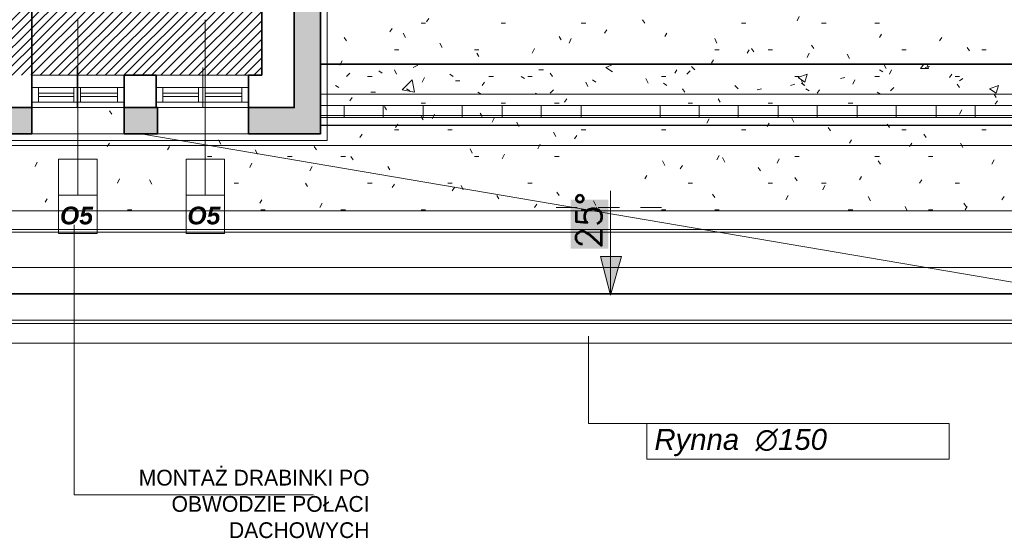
# Model space of a CAD drawing. Header units: millimetres. Extents: x -740 to 33545, y -26688 to 22494.
# Tile 52 of 256: x 9803 to 10553, y 5867 to 6262. Entities that reach past the tile are written whole.
import ezdxf
from ezdxf.lldxf.tags import DXFTag

# ---------------------------------------------------------------- set-up
doc = ezdxf.new("R2010")
doc.units = ezdxf.units.MM
doc.header["$MEASUREMENT"] = 0
for name, color, linetype, lineweight in [('A_istniejące ściany', 252, 'Continuous', 35), ('A_izolacja', 252, 'Continuous', 9), ('A_l.przerywana', 252, 'ICAD_ISO03W100', 9), ('A_l.widokowa', 252, 'Continuous', 18), ('A_okna wymieniane', 252, 'Continuous', 15), ('A_opisy', 252, 'Continuous', 15), ('A_wymiarowanie', 252, 'Continuous', 9), ('l.przerywana', 252, 'ICAD_ISO03W100', 5), ('l.widokowa', 252, 'Continuous', 15), ('linia opisowa', 252, 'Continuous', 9), ('Nowe_820-G Rysunki Obrazki_Nr_pióra__1', 252, 'Continuous', 13), ('Nowe_820-G Rysunki Obrazki_Nr_pióra__101', 252, 'Continuous', 5), ('Nowe_820-G Rysunki Obrazki_Nr_pióra__19', 252, 'Continuous', 0), ('Nowe_820-G Rysunki Obrazki_Nr_pióra__22', 252, 'Continuous', 25), ('Nowe_820-G Rysunki Obrazki_Nr_pióra__23', 252, 'Continuous', 15), ('wymiarowanie', 252, 'Continuous', 9)]:
    doc.layers.add(name, color=color, linetype=linetype, lineweight=lineweight)
doc.layers.add('UWAGI_podłoga na legarachdo rozbiórki', color=252, linetype='Continuous', lineweight=13, plot=False)
doc.styles.add('Arial$001H0', font='SIMPLEX')
doc.styles.add('ARIALL', font='GOTHIC.TTF', dxfattribs={"height": 40})
doc.styles.add('styl1', font='arial.ttf', dxfattribs={"height": 15})
tags = doc.linetypes.add('ICAD_ISO03W100', pattern=[30, 12, -18]).pattern_tags.tags
tags[6:7] = [DXFTag(74, 4), DXFTag(75, 0), DXFTag(340, '0'), DXFTag(46, 1.0), DXFTag(50, 0.0), DXFTag(44, 0.0), DXFTag(45, 0.0)]
tags[4:5] = [DXFTag(74, 4), DXFTag(75, 0), DXFTag(340, '0'), DXFTag(46, 1.0), DXFTag(50, 0.0), DXFTag(44, 0.0), DXFTag(45, 0.0)]

msp = doc.modelspace()

# ---------------------------------------------------------------- hatches: boundary and pattern name
at = {"layer": 'A_izolacja'}
h = msp.add_hatch(dxfattribs=at)
h.set_pattern_fill('OCTAGON', color=256, scale=5, style=0)
h.set_pattern_definition([(315, (0, 1.45), (5.0000015, -1e-15), [2.05061, -5.02046]), (0, (1.45, 0), (5, 5), [2.1, -2.9]), (45, (3.55, 0), (6e-16, 5.0000015), [2.05061, -5.02046]), (135, (5, 3.55), (-5.0000015, 6e-16), [2.05061, -5.02046]), (225, (1.45, 5), (-1e-15, -5.0000015), [2.05061, -5.02046]), (270, (0, 3.55), (5, -5), [2.1, -2.9])])
h.paths.add_polyline_path([(9977.65, 6175.2), (10032.36, 6175.2), (10032.36, 6325.58), (10012.36, 6325.58), (10012.36, 6195.2), (9977.65, 6195.2)])
h.paths.add_polyline_path([(9662.16, 6198.58), (9662.16, 6175.2), (9717.72, 6175.2), (9717.72, 6195.2), (9699.94, 6195.2), (9682.16, 6195.2), (9682.16, 6268.86), (9662.16, 6286.72)])
h.paths.add_polyline_path([(9787.15, 6175.2), (9812.55, 6175.2), (9812.55, 6195.2), (9787.15, 6195.2)])
h.paths.add_polyline_path([(9882.82, 6175.2), (9908.22, 6175.2), (9908.22, 6195.2), (9882.82, 6195.2)])
at = {"layer": 'l.widokowa'}
for points in [[(10222.62, 6124.97), (10222.62, 6087.78), (10251.36, 6087.78), (10251.36, 6124.97)], [(10253.05, 6052.28), (10261.5, 6081.86), (10245.44, 6081.86)]]:
    msp.add_hatch(color=256, dxfattribs=at).paths.add_polyline_path(points)
at = {"layer": 'UWAGI_podłoga na legarachdo rozbiórki'}
h = msp.add_hatch(dxfattribs=at)
h.set_pattern_fill('ANSI31', color=256, scale=40, style=0)
h.paths.add_polyline_path([(9421.39, 6795.48), (10177.46, 6795.48), (10177.46, 6350.14), (9421.39, 6350.14)])
h.paths.add_polyline_path([(10202.86, 6950.42), (9615.84, 6950.42), (9615.84, 6795.48), (10202.86, 6795.48)])
h.paths.add_polyline_path([(9628.82, 6350.14), (9707.56, 6279.86), (9707.56, 6219.75), (9987.81, 6219.75), (9987.81, 6350.14), (9887.65, 6350.14)])
h.paths.add_polyline_path([(9615.27, 7055.41), (9685.55, 7055.41), (9685.55, 6950.42), (9615.27, 6950.42)])

# ---------------------------------------------------------------- linework, layer by layer
at = {"layer": 'A_istniejące ściany'}
for points in [[(9812.55, 6703.2), (9812.55, 6241.76)], [(9812.55, 6219.75), (9812.55, 6241.76)], [(9812.55, 6195.2), (9812.55, 6219.75)]]:
    msp.add_lwpolyline(points, dxfattribs=at)
at = {"layer": 'A_istniejące ściany', "linetype": 'Continuous'}
for points in [[(9987.81, 6350.14), (9987.81, 6241.76)], [(9987.81, 6219.75), (9987.81, 6241.76)], [(9907.37, 6219.75), (9882.82, 6219.75)], [(9882.82, 6219.75), (9882.82, 6195.2)], [(9882.82, 6195.2), (9882.82, 6219.75)], [(9882.82, 6195.2), (9882.82, 6219.75)], [(9907.37, 6219.75), (9907.37, 6195.2)], [(9907.37, 6195.2), (9907.37, 6219.75)], [(9907.37, 6195.2), (9907.37, 6219.75)], [(9987.81, 6219.75), (9977.65, 6219.75)], [(9977.65, 6195.2), (9977.65, 6219.75)], [(9882.82, 6210.44), (9882.82, 6199.43)], [(9882.82, 6210.44), (9882.82, 6199.43)], [(9907.37, 6199.43), (9907.37, 6210.44)], [(9907.37, 6210.44), (9907.37, 6199.43)], [(9882.82, 6196.89), (9882.82, 6195.2)], [(9907.37, 6195.2), (9882.82, 6195.2)], [(9907.37, 6196.89), (9907.37, 6195.2)]]:
    msp.add_lwpolyline(points, dxfattribs=at)
at = {"layer": 'A_izolacja', "lineweight": 35}
for p, q in [((10032.36, 6228.22), (10746.74, 6228.22)), ((9977.65, 6195.2), (9977.65, 6175.2))]:
    msp.add_line(p, q, dxfattribs=at)
for points in [[(9977.65, 6195.2), (10012.36, 6195.2), (10012.36, 6325.58)], [(9977.65, 6175.2), (10032.36, 6175.2), (10032.36, 6325.58)]]:
    msp.add_lwpolyline(points, dxfattribs=at)
for points in [[(9787.15, 6195.2), (9812.55, 6195.2), (9812.55, 6175.2), (9787.15, 6175.2)], [(9882.82, 6195.2), (9908.22, 6195.2), (9908.22, 6175.2), (9882.82, 6175.2)]]:
    msp.add_lwpolyline(points, close=True, dxfattribs=at)
at = {"layer": 'A_l.przerywana', "lineweight": 35}
msp.add_lwpolyline([(8847.19, 7722.4), (8847.19, 6053.28), (11882.33, 6053.28), (11882.33, 7728.19), (11086.25, 7728.19), (11086.25, 7188.02), (9643.26, 7188.02), (9643.26, 7722.4)], close=True, dxfattribs=at)
at = {"layer": 'A_l.przerywana', "ltscale": 0.5}
msp.add_lwpolyline([(9657.16, 6170.2), (10037.36, 6170.2), (10037.36, 6451.25), (9657.16, 6451.25)], close=True, dxfattribs=at)
at = {"layer": 'A_l.przerywana', "linetype": 'ICAD_ISO03W100', "lineweight": 13}
for points in [[(8910.37, 6116.46), (11819.15, 6116.46)], [(8867.19, 6073.28), (11819.15, 6073.28)]]:
    msp.add_lwpolyline(points, dxfattribs=at)
at = {"layer": 'A_l.widokowa'}
msp.add_line((9717.72, 6175.2), (9977.65, 6175.2), dxfattribs=at)
for points in [[(8809.69, 7759.9), (8809.69, 6015.78), (11919.83, 6015.78), (11919.83, 7765.69), (11048.75, 7765.69), (11048.75, 7225.52), (9680.76, 7225.52), (9680.76, 7759.9)], [(8824.69, 7744.9), (8824.69, 6030.78), (11904.83, 6030.78), (11904.83, 7750.69), (11063.75, 7750.69), (11063.75, 7210.52), (9665.76, 7210.52), (9665.76, 7744.9)], [(8827.19, 7742.4), (8827.19, 6033.28), (11902.33, 6033.28), (11902.33, 7748.19), (11066.25, 7748.19), (11066.25, 7208.02), (9663.26, 7208.02), (9663.26, 7742.4)], [(8894.25, 7675.33), (8894.25, 6100.34), (11835.26, 6100.34), (11835.26, 7681.13), (11133.32, 7681.13), (11133.32, 7140.95), (9596.19, 7140.95), (9596.19, 7675.33)], [(8896.25, 7673.33), (8896.25, 6102.34), (11833.26, 6102.34), (11833.26, 7679.13), (11135.32, 7679.13), (11135.32, 7138.95), (9594.19, 7138.95), (9594.19, 7673.33)]]:
    msp.add_lwpolyline(points, close=True, dxfattribs=at)
at = {"layer": 'A_okna wymieniane', "linetype": 'Continuous'}
for points in [[(9812.55, 6210.44), (9817.63, 6210.44)], [(9812.55, 6199.43), (9812.55, 6210.44)], [(9812.55, 6210.44), (9812.55, 6199.43)], [(9812.55, 6210.44), (9882.82, 6210.44)], [(9817.63, 6210.44), (9817.63, 6199.43)], [(9817.63, 6210.44), (9817.63, 6199.43)], [(9844.72, 6210.44), (9817.63, 6210.44)], [(9817.63, 6206.2), (9844.72, 6206.2)], [(9817.63, 6203.66), (9817.63, 6206.2)], [(9817.63, 6206.2), (9817.63, 6203.66)], [(9817.63, 6206.2), (9844.72, 6206.2)], [(9844.72, 6210.44), (9849.8, 6210.44)], [(9844.72, 6199.43), (9844.72, 6210.44)], [(9844.72, 6210.44), (9844.72, 6199.43)], [(9844.72, 6206.2), (9844.72, 6203.66)], [(9844.72, 6206.2), (9844.72, 6203.66)], [(9849.8, 6210.44), (9849.8, 6199.43)], [(9849.8, 6210.44), (9849.8, 6199.43)], [(9877.74, 6210.44), (9849.8, 6210.44)], [(9849.8, 6206.2), (9877.74, 6206.2)], [(9849.8, 6203.66), (9849.8, 6206.2)], [(9849.8, 6206.2), (9849.8, 6203.66)], [(9849.8, 6206.2), (9877.74, 6206.2)], [(9877.74, 6210.44), (9882.82, 6210.44)], [(9877.74, 6199.43), (9877.74, 6210.44)], [(9877.74, 6210.44), (9877.74, 6199.43)], [(9877.74, 6206.2), (9877.74, 6203.66)], [(9877.74, 6206.2), (9877.74, 6203.66)], [(9907.37, 6210.44), (9912.45, 6210.44)], [(9907.37, 6210.44), (9977.65, 6210.44)], [(9912.45, 6210.44), (9912.45, 6199.43)], [(9912.45, 6210.44), (9912.45, 6199.43)], [(9939.55, 6210.44), (9912.45, 6210.44)], [(9912.45, 6206.2), (9939.55, 6206.2)], [(9912.45, 6203.66), (9912.45, 6206.2)], [(9912.45, 6206.2), (9912.45, 6203.66)], [(9912.45, 6206.2), (9939.55, 6206.2)], [(9939.55, 6210.44), (9944.63, 6210.44)], [(9939.55, 6199.43), (9939.55, 6210.44)], [(9939.55, 6210.44), (9939.55, 6199.43)], [(9939.55, 6206.2), (9939.55, 6203.66)], [(9939.55, 6206.2), (9939.55, 6203.66)], [(9944.63, 6210.44), (9944.63, 6199.43)], [(9944.63, 6210.44), (9944.63, 6199.43)], [(9972.57, 6210.44), (9944.63, 6210.44)], [(9944.63, 6206.2), (9972.57, 6206.2)], [(9944.63, 6203.66), (9944.63, 6206.2)], [(9944.63, 6206.2), (9944.63, 6203.66)], [(9944.63, 6206.2), (9972.57, 6206.2)], [(9972.57, 6210.44), (9977.65, 6210.44)], [(9972.57, 6199.43), (9972.57, 6210.44)], [(9972.57, 6210.44), (9972.57, 6199.43)], [(9972.57, 6206.2), (9972.57, 6203.66)], [(9972.57, 6206.2), (9972.57, 6203.66)], [(9977.65, 6210.44), (9977.65, 6199.43)], [(9977.65, 6210.44), (9977.65, 6199.43)], [(9817.63, 6199.43), (9812.55, 6199.43)], [(9882.82, 6199.43), (9812.55, 6199.43)], [(9844.72, 6203.66), (9817.63, 6203.66)], [(9844.72, 6203.66), (9817.63, 6203.66)], [(9817.63, 6199.43), (9844.72, 6199.43)], [(9849.8, 6199.43), (9844.72, 6199.43)], [(9877.74, 6203.66), (9849.8, 6203.66)], [(9877.74, 6203.66), (9849.8, 6203.66)], [(9849.8, 6199.43), (9877.74, 6199.43)], [(9882.82, 6199.43), (9877.74, 6199.43)], [(9912.45, 6199.43), (9907.37, 6199.43)], [(9977.65, 6199.43), (9907.37, 6199.43)], [(9939.55, 6203.66), (9912.45, 6203.66)], [(9939.55, 6203.66), (9912.45, 6203.66)], [(9912.45, 6199.43), (9939.55, 6199.43)], [(9944.63, 6199.43), (9939.55, 6199.43)], [(9972.57, 6203.66), (9944.63, 6203.66)], [(9972.57, 6203.66), (9944.63, 6203.66)], [(9944.63, 6199.43), (9972.57, 6199.43)], [(9977.65, 6199.43), (9972.57, 6199.43)]]:
    msp.add_lwpolyline(points, dxfattribs=at)
at = {"layer": 'A_opisy'}
for p, q in [((9847.68, 6261.93), (9847.68, 6128.46)), ((9944.63, 6261.93), (9944.63, 6128.46))]:
    msp.add_line(p, q, dxfattribs=at)
at = {"layer": 'A_opisy', "ltscale": 0.3}
for points in [[(9833.08, 6155.86), (9833.08, 6128.46), (9847.68, 6128.46), (9847.68, 6155.86)], [(9847.68, 6155.86), (9847.68, 6128.46), (9862.29, 6128.46), (9862.29, 6155.86)], [(9930.02, 6155.86), (9930.02, 6128.46), (9944.63, 6128.46), (9944.63, 6155.86)], [(9944.63, 6155.86), (9944.63, 6128.46), (9959.23, 6128.46), (9959.23, 6155.86)], [(9862.29, 6128.46), (9862.29, 6099.25), (9833.08, 6099.25), (9833.08, 6128.46)], [(9959.23, 6128.46), (9959.23, 6099.25), (9930.02, 6099.25), (9930.02, 6128.46)]]:
    msp.add_lwpolyline(points, close=True, dxfattribs=at)
at = {"layer": 'A_wymiarowanie'}
for p, q in [((9844.78, 5900.21), (9844.78, 6105.95)), ((10026.94, 5900.21), (9844.78, 5900.21))]:
    msp.add_line(p, q, dxfattribs=at)
at = {"layer": 'l.przerywana'}
msp.add_lwpolyline([(9904.19, 7702.4), (8867.19, 7702.4), (8867.19, 6073.28), (11862.33, 6073.28), (11862.33, 7708.19), (11106.25, 7708.19), (11106.25, 7168.02), (9904.19, 7168.02), (9904.19, 7702.4), (8867.19, 7702.4)], dxfattribs=at)
msp.add_lwpolyline([(9904.19, 7702.4), (8867.19, 7702.4), (8867.19, 6073.28), (11862.33, 6073.28), (11862.33, 7708.19), (11106.25, 7708.19), (11106.25, 7168.02), (9904.19, 7168.02), (9904.19, 7702.4), (8867.19, 7702.4)], dxfattribs=at)
msp.add_lwpolyline([(8910.51, 7659.07), (8910.51, 6116.61), (11819, 6116.61), (11819, 7664.86), (11149.58, 7664.86), (11149.58, 7124.69), (9860.86, 7124.69), (9860.86, 7659.07)], close=True, dxfattribs=at)
at = {"layer": 'l.widokowa', "linetype": 'Continuous', "lineweight": 9}
for p, q in [((10253.05, 6131.74), (10253.05, 6052.28)), ((10227.69, 6119.06), (10211.63, 6119.06)), ((10259.81, 6119.06), (10243.75, 6119.06)), ((10291.93, 6119.06), (10275.87, 6119.06))]:
    msp.add_line(p, q, dxfattribs=at)
msp.add_lwpolyline([(10253.05, 6052.28), (10261.5, 6081.86), (10245.44, 6081.86)], close=True, dxfattribs=at)
at = {"layer": 'Nowe_820-G Rysunki Obrazki_Nr_pióra__1', "linetype": 'Continuous', "lineweight": 13}
for points in [[(10012.36, 6325.58), (10012.36, 6195.2)], [(9812.55, 6195.2), (9812.55, 6219.75)], [(9882.82, 6219.75), (9812.55, 6219.75)], [(9812.55, 6219.75), (9882.82, 6219.75)], [(9847.26, 6225.68), (9847.26, 6195.2)], [(9977.65, 6219.75), (9907.37, 6219.75)], [(9907.37, 6219.75), (9977.65, 6219.75)], [(9942.93, 6225.68), (9942.93, 6195.2)], [(9977.65, 6195.2), (9977.65, 6219.75)], [(10012.36, 6195.2), (9682.16, 6195.2)], [(9812.55, 6196.89), (9812.55, 6195.2)], [(9812.55, 6195.2), (9882.82, 6195.2)], [(9882.82, 6195.2), (9812.55, 6195.2)], [(9907.37, 6195.2), (9977.65, 6195.2)], [(9977.65, 6195.2), (9907.37, 6195.2)], [(9948.01, 6195.2), (9937.85, 6195.2)], [(9948.01, 6195.2), (9958.17, 6195.2)], [(9977.65, 6195.2), (9977.65, 6196.89)]]:
    msp.add_lwpolyline(points, dxfattribs=at)
at = {"layer": 'Nowe_820-G Rysunki Obrazki_Nr_pióra__101', "linetype": 'Continuous', "lineweight": 5}
for points in [[(10012.36, 6266.32), (10012.36, 6241.76)], [(10102.95, 6225.68), (10106.34, 6227.37)], [(10249.43, 6225.68), (10255.35, 6228.22)], [(10362.88, 6228.22), (10363.73, 6228.22)], [(10489.03, 6224.83), (10491.57, 6228.22)], [(10494.96, 6224.83), (10494.11, 6228.22)], [(10052.15, 6218.9), (10054.69, 6221.44)], [(10076.71, 6223.14), (10079.25, 6221.44)], [(10130.89, 6220.6), (10133.43, 6218.9)], [(10198.63, 6223.98), (10202.01, 6223.98)], [(10249.43, 6225.68), (10254.51, 6222.29)], [(10311.23, 6220.6), (10313.77, 6223.14)], [(10314.62, 6226.52), (10317.16, 6223.98)], [(10395.9, 6218.06), (10402.67, 6220.6)], [(10400.98, 6214.67), (10402.67, 6220.6)], [(10457.71, 6223.98), (10460.25, 6222.29)], [(10489.03, 6224.83), (10494.96, 6224.83)], [(10492.42, 6225.68), (10495.81, 6226.52)], [(10043.69, 6212.13), (10046.23, 6210.44)], [(10094.49, 6208.74), (10102.11, 6216.36)], [(10103.8, 6207.05), (10102.11, 6216.36)], [(10135.13, 6215.52), (10138.51, 6215.52)], [(10160.53, 6218.9), (10163.91, 6218.9)], [(10185.08, 6218.9), (10187.62, 6217.21)], [(10239.27, 6216.36), (10241.81, 6214.67)], [(10293.45, 6213.82), (10295.99, 6212.13)], [(10347.64, 6212.13), (10350.18, 6209.59)], [(10389.97, 6212.13), (10393.36, 6212.98)], [(10395.9, 6218.06), (10400.98, 6214.67)], [(10398.44, 6213.82), (10400.98, 6212.13)], [(10428.07, 6217.21), (10431.46, 6218.06)], [(10518.67, 6215.52), (10521.21, 6217.21)], [(10541.53, 6209.59), (10548.3, 6212.13)], [(10546.61, 6206.2), (10548.3, 6212.13)], [(10746.74, 6205.36), (10032.36, 6205.36)], [(10070.78, 6207.05), (10074.17, 6207.05)], [(10094.49, 6208.74), (10103.8, 6207.05)], [(10097.87, 6209.59), (10100.41, 6207.9)], [(10152.06, 6207.05), (10154.6, 6205.36)], [(10196.09, 6206.2), (10196.93, 6205.36)], [(10207.09, 6206.2), (10209.63, 6208.74)], [(10364.57, 6208.74), (10367.96, 6209.59)], [(10401.83, 6209.59), (10404.37, 6207.9)], [(10456.01, 6207.05), (10458.55, 6205.36)], [(10466.17, 6207.9), (10468.71, 6210.44)], [(10541.53, 6209.59), (10546.61, 6206.2)], [(9882.82, 6195.2), (9812.55, 6195.2)], [(9977.65, 6195.2), (9907.37, 6195.2)], [(10746.74, 6196.89), (10032.36, 6196.89)], [(10050.46, 6187.58), (10050.46, 6196.89)], [(10080.09, 6187.58), (10080.09, 6196.89)], [(10110.57, 6187.58), (10110.57, 6196.89)], [(10140.21, 6187.58), (10140.21, 6196.89)], [(10170.69, 6187.58), (10170.69, 6196.89)], [(10200.32, 6187.58), (10200.32, 6196.89)], [(10230.8, 6187.58), (10230.8, 6196.89)], [(10290.91, 6187.58), (10290.91, 6196.89)], [(10320.55, 6187.58), (10320.55, 6196.89)], [(10350.18, 6187.58), (10350.18, 6196.89)], [(10380.66, 6187.58), (10380.66, 6196.89)], [(10410.29, 6187.58), (10410.29, 6196.89)], [(10440.77, 6187.58), (10440.77, 6196.89)], [(10470.41, 6187.58), (10470.41, 6196.89)], [(10500.89, 6187.58), (10500.89, 6196.89)], [(10530.52, 6187.58), (10530.52, 6196.89)], [(10032.36, 6189.27), (10746.74, 6189.27)], [(10746.74, 6187.58), (10032.36, 6187.58)], [(8960.32, 6166.41), (11769.19, 6166.41)]]:
    msp.add_lwpolyline(points, dxfattribs=at)
at = {"layer": 'Nowe_820-G Rysunki Obrazki_Nr_pióra__19', "linetype": 'Continuous', "lineweight": 0}
for points in [[(10396.75, 6264.62), (10395.05, 6261.24)], [(10108.88, 6259.54), (10112.27, 6259.54)], [(10114.81, 6262.93), (10113.11, 6260.39)], [(10169.84, 6259.54), (10173.23, 6259.54)], [(10230.8, 6259.54), (10234.19, 6259.54)], [(10279.06, 6259.54), (10277.37, 6262.08)], [(10352.72, 6259.54), (10356.11, 6259.54)], [(10413.68, 6259.54), (10417.07, 6259.54)], [(10454.32, 6259.54), (10457.71, 6259.54)], [(10086.87, 6255.31), (10085.17, 6252.77)], [(10097.03, 6248.54), (10095.33, 6251.92)], [(10215.56, 6246.84), (10213.87, 6249.38)], [(10250.27, 6254.46), (10248.58, 6251.92)], [(10295.99, 6251.92), (10294.3, 6249.38)], [(10459.4, 6251.08), (10457.71, 6248.54)], [(10052.15, 6246), (10050.46, 6248.54)], [(10124.97, 6240.92), (10123.27, 6244.3)], [(10223.18, 6247.69), (10221.49, 6244.3)], [(10334.09, 6244.3), (10332.4, 6247.69)], [(10407.75, 6240.07), (10406.06, 6242.61)], [(10505.12, 6248.54), (10503.43, 6246)], [(10088.56, 6239.22), (10091.95, 6239.22)], [(10149.52, 6239.22), (10152.91, 6239.22)], [(10152.91, 6234.14), (10151.21, 6236.68)], [(10195.24, 6240.07), (10193.55, 6236.68)], [(10332.4, 6239.22), (10335.79, 6239.22)], [(10358.65, 6239.22), (10356.95, 6236.68)], [(10362.03, 6237.53), (10360.34, 6240.07)], [(10373.04, 6239.22), (10376.43, 6239.22)], [(10404.37, 6236.68), (10402.67, 6233.3)], [(10434.85, 6232.45), (10433.15, 6235.84)], [(10474.64, 6239.22), (10478.03, 6239.22)], [(10526.29, 6238.38), (10524.59, 6240.92)], [(10535.6, 6239.22), (10538.99, 6239.22)], [(10048.77, 6230.76), (10047.07, 6227.37)], [(10331.55, 6231.6), (10329.86, 6229.06)], [(10462.79, 6224.83), (10461.09, 6228.22)], [(10090.25, 6220.6), (10088.56, 6223.98)], [(10208.79, 6218.9), (10207.09, 6221.44)], [(10303.61, 6223.98), (10301.92, 6221.44)], [(10467.02, 6223.98), (10465.33, 6220.6)], [(10512.74, 6220.6), (10511.05, 6218.06)], [(10068.24, 6218.9), (10071.63, 6218.9)], [(10111.42, 6218.06), (10109.73, 6214.67)], [(10157.14, 6214.67), (10155.45, 6212.13)], [(10190.16, 6218.9), (10193.55, 6218.9)], [(10235.88, 6211.28), (10234.19, 6214.67)], [(10281.6, 6213.82), (10279.91, 6217.21)], [(10291.76, 6218.9), (10295.15, 6218.9)], [(10393.36, 6218.9), (10396.75, 6218.9)], [(10400.13, 6212.13), (10398.44, 6215.52)], [(10439.08, 6216.36), (10437.39, 6212.98)], [(10454.32, 6218.9), (10457.71, 6218.9)], [(10515.28, 6218.9), (10518.67, 6218.9)], [(10518.67, 6210.44), (10516.97, 6212.98)], [(10309.54, 6207.05), (10307.85, 6209.59)], [(10411.99, 6208.74), (10410.29, 6206.2)], [(10546.61, 6202.82), (10544.91, 6205.36)], [(10056.39, 6202.82), (10054.69, 6200.28)], [(10108.88, 6198.58), (10112.27, 6198.58)], [(10169.84, 6198.58), (10173.23, 6198.58)], [(10210.48, 6198.58), (10213.87, 6198.58)], [(10219.79, 6201.97), (10218.1, 6199.43)], [(10312.08, 6198.58), (10315.47, 6198.58)], [(10336.63, 6199.43), (10334.94, 6201.97)], [(10373.04, 6198.58), (10376.43, 6198.58)], [(10434, 6198.58), (10437.39, 6198.58)], [(10547.45, 6200.28), (10545.76, 6197.74)], [(9873.51, 6190.12), (9871.81, 6192.66)], [(10082.63, 6193.5), (10080.94, 6196.04)], [(10119.04, 6190.12), (10117.35, 6186.73)], [(10155.45, 6188.42), (10153.75, 6190.96)], [(10520.36, 6193.5), (10518.67, 6190.12)], [(10091.1, 6182.5), (10089.41, 6179.96)], [(10110.57, 6185.88), (10108.88, 6188.42)], [(10164.76, 6187.58), (10163.07, 6184.19)], [(10183.39, 6180.8), (10181.69, 6184.19)], [(10328.17, 6186.73), (10326.47, 6183.34)], [(10373.89, 6183.34), (10372.19, 6180.8)], [(10392.51, 6184.19), (10390.82, 6187.58)], [(10465.33, 6179.96), (10463.63, 6182.5)], [(10064.01, 6174.88), (10062.31, 6172.34)], [(10088.56, 6178.26), (10091.95, 6178.26)], [(10129.2, 6178.26), (10132.59, 6178.26)], [(10211.33, 6173.18), (10209.63, 6176.57)], [(10230.8, 6178.26), (10234.19, 6178.26)], [(10291.76, 6178.26), (10295.15, 6178.26)], [(10352.72, 6178.26), (10356.11, 6178.26)], [(10420.45, 6177.42), (10418.76, 6179.96)], [(10474.64, 6178.26), (10478.03, 6178.26)], [(10493.27, 6172.34), (10491.57, 6174.88)], [(10535.6, 6178.26), (10538.99, 6178.26)], [(9871.81, 6168.1), (9870.12, 6165.56)], [(9956.48, 6167.26), (9954.79, 6170.64)], [(10199.47, 6167.26), (10197.78, 6163.87)], [(10227.41, 6174.03), (10225.72, 6171.49)], [(10436.54, 6170.64), (10434.85, 6168.1)], [(10482.26, 6168.1), (10480.57, 6165.56)], [(10521.21, 6164.72), (10519.51, 6168.1)], [(9917.53, 6165.56), (9915.84, 6163.02)], [(9984.42, 6159.64), (9982.73, 6163.02)], [(10029.29, 6163.02), (10027.6, 6165.56)], [(10147.83, 6160.48), (10146.13, 6163.87)], [(10172.38, 6159.64), (10170.69, 6156.25)], [(9816.78, 6153.71), (9815.09, 6150.32)], [(9946.32, 6157.94), (9949.71, 6157.94)], [(9980.19, 6152.86), (9978.49, 6149.48)], [(10007.28, 6157.94), (10010.67, 6157.94)], [(10047.92, 6157.94), (10051.31, 6157.94)], [(10057.23, 6155.4), (10055.54, 6157.94)], [(10149.52, 6157.94), (10152.91, 6157.94)], [(10210.48, 6157.94), (10213.87, 6157.94)], [(10294.3, 6151.17), (10292.61, 6154.56)], [(10335.79, 6158.79), (10334.09, 6155.4)], [(10340.02, 6153.71), (10338.33, 6157.1)], [(10381.51, 6156.25), (10379.81, 6152.86)], [(10393.36, 6157.94), (10396.75, 6157.94)], [(10454.32, 6157.94), (10457.71, 6157.94)], [(10458.55, 6152.02), (10456.86, 6154.56)], [(10494.96, 6157.94), (10498.35, 6157.94)], [(10544.91, 6155.4), (10543.22, 6152.02)], [(10025.91, 6150.32), (10024.21, 6146.94)], [(10085.17, 6147.78), (10083.48, 6150.32)], [(10307.85, 6151.17), (10306.15, 6148.63)], [(10367.11, 6146.94), (10365.42, 6149.48)], [(9879.43, 6141.01), (9877.74, 6137.62)], [(9903.99, 6136.78), (9902.29, 6140.16)], [(9966.64, 6137.62), (9970.03, 6137.62)], [(10022.52, 6135.08), (10020.83, 6137.62)], [(10068.24, 6137.62), (10071.63, 6137.62)], [(10129.2, 6137.62), (10132.59, 6137.62)], [(10190.16, 6137.62), (10193.55, 6137.62)], [(10280.75, 6143.55), (10279.06, 6141.01)], [(10312.08, 6137.62), (10315.47, 6137.62)], [(10373.04, 6137.62), (10376.43, 6137.62)], [(10395.05, 6139.32), (10393.36, 6141.86)], [(10413.68, 6137.62), (10417.07, 6137.62)], [(10444.16, 6142.7), (10442.47, 6140.16)], [(10489.88, 6140.16), (10488.19, 6137.62)], [(10515.28, 6137.62), (10518.67, 6137.62)], [(10088.56, 6136.78), (10086.87, 6134.24)], [(10134.28, 6134.24), (10132.59, 6131.7)], [(10141.05, 6132.54), (10139.36, 6135.93)], [(10213.87, 6128.31), (10212.17, 6130.85)], [(10416.22, 6135.93), (10414.53, 6132.54)], [(9824.4, 6125.77), (9822.71, 6123.23)], [(9987.81, 6124.92), (9986.11, 6122.38)], [(10033.53, 6122.38), (10031.83, 6119)], [(10168.15, 6125.77), (10166.45, 6128.31)], [(10241.81, 6120.69), (10240.11, 6124.08)], [(10332.4, 6126.62), (10330.71, 6129.16)], [(10388.28, 6128.31), (10386.59, 6124.92)], [(10450.93, 6124.08), (10449.24, 6127.46)], [(10523.75, 6119.84), (10522.05, 6122.38)], [(10552.53, 6127.46), (10550.84, 6124.92)], [(9885.36, 6117.3), (9888.75, 6117.3)], [(9986.96, 6117.3), (9990.35, 6117.3)], [(10047.92, 6117.3), (10051.31, 6117.3)], [(10108.88, 6117.3), (10112.27, 6117.3)], [(10196.93, 6121.54), (10195.24, 6119)], [(10230.8, 6117.3), (10234.19, 6117.3)], [(10242.65, 6119), (10240.96, 6116.46)], [(10291.76, 6117.3), (10295.15, 6117.3)], [(10332.4, 6117.3), (10335.79, 6117.3)], [(10434, 6117.3), (10437.39, 6117.3)], [(10478.87, 6116.46), (10477.18, 6119.84)], [(10494.96, 6117.3), (10498.35, 6117.3)], [(10524.59, 6119.84), (10522.9, 6117.3)]]:
    msp.add_lwpolyline(points, dxfattribs=at)
at = {"layer": 'Nowe_820-G Rysunki Obrazki_Nr_pióra__22', "linetype": 'Continuous', "lineweight": 25}
for points in [[(10746.74, 6228.22), (10032.36, 6228.22)], [(10746.74, 6181.65), (10032.36, 6181.65)]]:
    msp.add_lwpolyline(points, dxfattribs=at)
at = {"layer": 'Nowe_820-G Rysunki Obrazki_Nr_pióra__23', "linetype": 'Continuous', "lineweight": 15}
for points in [[(9812.55, 6219.75), (9812.55, 6195.2)], [(9977.65, 6219.75), (9977.65, 6195.2)], [(9787.15, 6195.2), (9812.55, 6195.2)], [(9987.81, 6195.2), (9977.65, 6195.2)], [(10012.36, 6195.2), (9987.81, 6195.2)]]:
    msp.add_lwpolyline(points, dxfattribs=at)
at = {"layer": 'wymiarowanie'}
for p, q in [((11164, 5959.02), (9895.52, 6175.2)), ((10236.39, 5954.67), (10236.39, 6020.95)), ((10280.65, 5954.67), (10236.39, 5954.67))]:
    msp.add_line(p, q, dxfattribs=at)
msp.add_lwpolyline([(10280.65, 5954.67), (10510.73, 5954.67), (10510.73, 5927.3), (10280.65, 5927.3)], close=True, dxfattribs=at)

# ---------------------------------------------------------------- texts
at = {"layer": 'A_opisy', "ltscale": 0.3, "char_height": 13.5, "width": 91.4611, "attachment_point": 9, "style": 'ARIALL'}
for insert in [(9859.24, 6106.03), (9956.18, 6106.03)]:
    msp.add_mtext('{\\fArial|b1|i1|c238|p34;O5}', dxfattribs=dict(at, insert=insert))
at = {"layer": 'A_wymiarowanie', "insert": (10069.67, 5919.31), "char_height": 12, "width": 223.2778, "attachment_point": 3, "style": 'styl1'}
msp.add_mtext('{\\fCentury Gothic|b0|i0|c238|p34;MONTAŻ DRABINKI PO }{\\fCentury Gothic|b0|i0|c238|p34;OBWODZIE POŁACI }{\\fCentury Gothic|b0|i0|c238|p34;DACHOWYCH}', dxfattribs=at)
at = {"layer": 'l.widokowa', "style": 'Arial$001H0'}
msp.add_text('25°', height=19.247, rotation=90, dxfattribs=at).set_placement((10246.29, 6087.78))
at = {"layer": 'linia opisowa', "insert": (10286.49, 5929.64), "char_height": 15.96, "width": 278.7922, "attachment_point": 7}
msp.add_mtext('{\\fArial|b0|i1|c238|p0;Rynna  ∅150}', dxfattribs=at)

doc.saveas('drawing.dxf')
